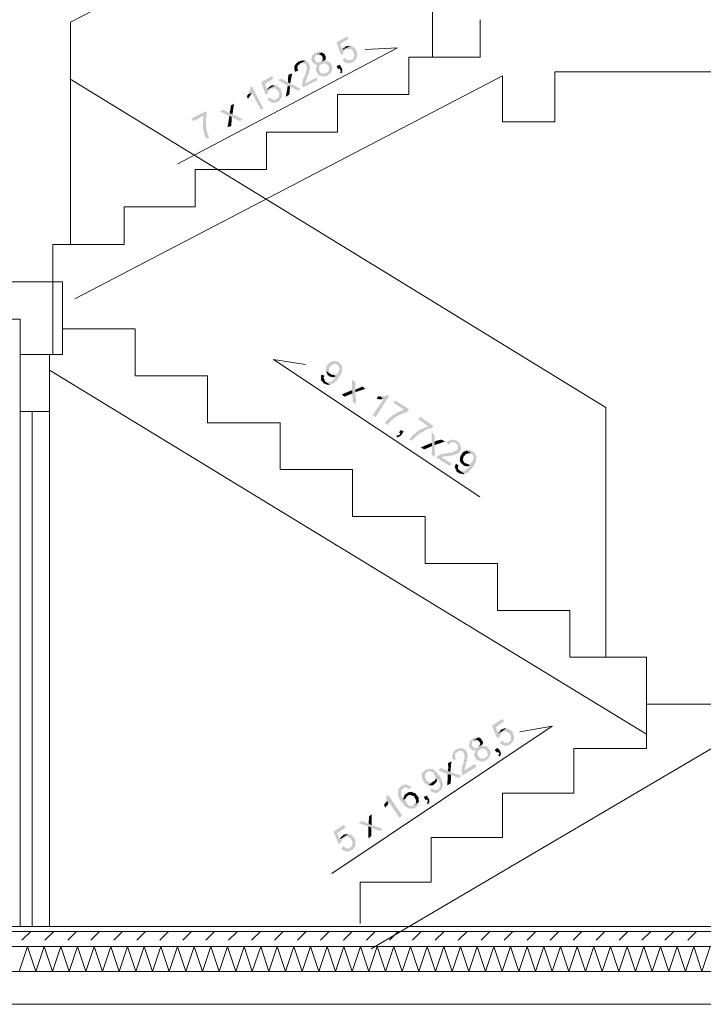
# Model space of a CAD drawing. Header units: millimetres. Extents: x 204754 to 499005, y -178579 to -103222.
# Tile 171 of 178: x 397102 to 399839, y -138877 to -134937. Entities that reach past the tile are written whole.
import ezdxf

# ---------------------------------------------------------------- set-up
doc = ezdxf.new("R2010")
doc.units = ezdxf.units.MM
doc.header["$MEASUREMENT"] = 0
doc.layers.get('0').update_dxf_attribs({"color": 252, "lineweight": 5})
for name, color, linetype, lineweight in [('Nowe_220-A Ściany', 252, 'Continuous', 5), ('Nowe_220-A Ściany_Nr_pióra__1', 252, 'Continuous', 5), ('Nowe_220-A Ściany_Nr_pióra__141', 252, 'Continuous', 5), ('Nowe_220-A Ściany_Nr_pióra__174', 252, 'Continuous', 5), ('Nowe_820-G Rysunki Obrazki_Nr_pióra__1', 252, 'Continuous', 5), ('Nowe_820-G Rysunki Obrazki_Nr_pióra__3', 252, 'Continuous', 5), ('Nowe_Nowe_220(1)-A Ściany zewnętrzne_Nr_pióra__3', 252, 'Continuous', 5)]:
    doc.layers.add(name, color=color, linetype=linetype, lineweight=lineweight)

# ---------------------------------------------------------------- blocks, each defined once
blk = doc.blocks.new('podkład 20251118')
at = {"layer": 'Nowe_820-G Rysunki Obrazki_Nr_pióra__1', "linetype": 'Continuous', "lineweight": 5}
for points in [[(398414.4, -135003), (398370.9, -135027.1), (398387, -135076.7), (398397.6, -135072.4), (398396.8, -135068), (398404, -135057.5), (398408.4, -135056.7), (398430.6, -135041.1), (398426.2, -135041.9), (398392.6, -135057.4), (398385.8, -135033.5), (398418.7, -135013.6)], [(398405.9, -135043.4), (398402.4, -135048.7), (398397.9, -135049.5), (398392.6, -135057.4), (398426.2, -135041.9), (398423.6, -135040.1), (398421.8, -135042.7), (398419.2, -135041), (398414.8, -135041.8), (398410.4, -135042.6), (398408.6, -135045.2)], [(398410.2, -135054.1), (398408.4, -135056.7), (398412.9, -135053.6)], [(398431.7, -135095.7), (398429.9, -135098.4), (398453, -135087.2), (398452.1, -135082.8), (398453.9, -135080.2), (398453.1, -135075.7), (398452.3, -135071.3), (398454.1, -135068.7), (398451.5, -135066.9), (398450.6, -135062.5), (398449.8, -135058.1), (398444.6, -135054.5), (398443.7, -135050.1), (398433.3, -135042.9), (398430.6, -135041.1), (398412.9, -135053.6), (398414.6, -135053.2), (398417.2, -135055), (398419, -135052.4), (398421.7, -135054.2), (398426.1, -135053.4), (398436.6, -135060.6), (398434.8, -135063.2), (398437.4, -135065), (398438.2, -135069.4), (398440.8, -135071.2), (398441.7, -135075.6), (398442.5, -135080), (398438.9, -135085.3), (398439.7, -135089.7), (398436.1, -135094.9)], [(398302.3, -135161), (398306.7, -135160.2), (398309.3, -135162), (398324.6, -135152.3), (398323.5, -135152.5), (398319.1, -135153.3), (398316.5, -135151.5), (398312.1, -135152.4), (398304.2, -135147), (398303.4, -135142.6), (398300.8, -135140.8), (398299.9, -135136.4), (398301.7, -135133.7), (398299.1, -135131.9), (398300.9, -135129.3), (398300.1, -135124.9), (398305.5, -135117), (398309.9, -135116.2), (398311.7, -135113.6), (398332.9, -135105.1), (398327.7, -135101.5), (398323.3, -135102.3), (398326.9, -135097), (398305.6, -135105.6), (398301.2, -135106.4), (398299.4, -135109), (398296.8, -135107.2), (398292.4, -135108.1), (398287.1, -135104.5), (398286.3, -135100.1), (398283.7, -135098.3), (398282.9, -135093.8), (398282, -135089.4), (398291, -135076.3), (398312.3, -135067.8), (398309.6, -135066), (398305.2, -135066.8), (398300, -135063.2), (398298.2, -135065.9), (398293.8, -135066.7), (398289.4, -135067.5), (398287.6, -135070.1), (398284.9, -135068.3), (398279.6, -135076.2), (398275.1, -135077), (398271.5, -135082.3), (398272.4, -135086.7), (398268.8, -135091.9), (398271.4, -135093.7), (398269.6, -135096.3), (398270.4, -135100.7), (398273.1, -135102.5), (398273.9, -135107), (398289.6, -135117.7), (398294, -135116.9), (398288.6, -135124.8), (398289.5, -135129.2), (398285.9, -135134.4), (398288.5, -135136.2), (398286.7, -135138.8), (398289.3, -135140.6), (398290.1, -135145), (398292.8, -135146.8), (398291, -135149.5), (398296.2, -135153), (398297, -135157.5)], [(398315.4, -135096.9), (398310.9, -135103.5), (398326.9, -135097), (398326, -135092.6), (398327.8, -135090), (398327, -135085.6), (398326.2, -135081.2), (398323.6, -135079.4), (398325.4, -135076.8), (398314.9, -135069.6), (398312.3, -135067.8), (398291, -135076.3), (398293.6, -135078.1), (398295.4, -135075.5), (398299.8, -135074.7), (398305.1, -135078.3), (398309.5, -135077.4), (398310.3, -135081.9), (398315.6, -135085.5), (398313.8, -135088.1), (398316.4, -135089.9), (398314.6, -135092.5)], [(398405.4, -135089.2), (398392.9, -135096.1), (398398.2, -135099.7), (398396.4, -135102.3), (398406.9, -135109.5), (398411.3, -135108.7), (398416.5, -135112.3), (398418.3, -135109.7), (398420.9, -135111.5), (398425.4, -135110.6), (398427.2, -135108), (398429.8, -135109.8), (398431.6, -135107.2), (398436, -135106.4), (398437.8, -135103.7), (398442.2, -135102.9), (398453, -135087.2), (398429.9, -135098.4), (398427.3, -135096.6), (398425.5, -135099.2), (398421.1, -135100), (398418.5, -135098.2), (398414.1, -135099), (398406.2, -135093.6)], [(398218.4, -135103.6), (398214.8, -135108.8), (398212.2, -135107.1), (398201.4, -135122.8), (398202.3, -135127.2), (398200.5, -135129.8), (398201.3, -135134.2), (398203.9, -135136), (398202.1, -135138.6), (398202.9, -135143.1), (398205.6, -135144.8), (398216.2, -135140.6), (398215.4, -135136.2), (398214.5, -135131.7), (398211.9, -135130), (398215.5, -135124.7), (398214.7, -135120.3), (398216.5, -135117.7), (398220.9, -135116.9), (398224.5, -135111.6), (398247.5, -135100.5), (398243.1, -135101.3), (398240.5, -135099.5), (398236.1, -135100.3), (398233.5, -135098.5), (398231.7, -135101.1), (398227.2, -135102), (398224.6, -135100.2), (398222.8, -135102.8)], [(398247.5, -135100.5), (398224.5, -135111.6), (398228.9, -135110.8), (398231.5, -135112.6), (398233.3, -135110), (398235.9, -135111.8), (398240.3, -135110.9), (398248.2, -135116.3), (398249, -135120.7), (398249.9, -135125.1), (398252.5, -135126.9), (398250.7, -135129.6), (398251.5, -135134), (398249.7, -135136.6), (398250.5, -135141), (398246.9, -135146.3), (398247.8, -135150.7), (398242.4, -135158.5), (398243.2, -135162.9), (398236, -135173.4), (398236.9, -135177.8), (398233.3, -135183.1), (398235.9, -135184.9), (398232.3, -135190.1), (398233.1, -135194.5), (398233.9, -135198.9), (398232.2, -135201.6), (398234.8, -135203.4), (398235.6, -135207.8), (398294.1, -135178.6), (398289.8, -135167.9), (398246.4, -135192.1), (398245.5, -135187.6), (398247.3, -135185), (398246.5, -135180.6), (398251.9, -135172.7), (398251.1, -135168.3), (398258.3, -135157.8), (398257.4, -135153.4), (398261, -135148.2), (398260.2, -135143.8), (398262, -135141.2), (398261.2, -135136.7), (398264.8, -135131.5), (398263.9, -135127.1), (398265.7, -135124.5), (398263.1, -135122.7), (398262.3, -135118.3), (398261.5, -135113.8), (398256.2, -135110.3), (398255.4, -135105.8), (398250.1, -135102.2)], [(398310.9, -135103.5), (398305.6, -135105.6), (398310, -135104.8)], [(398332.9, -135105.1), (398311.7, -135113.6), (398316.1, -135112.8), (398320.5, -135111.9), (398324.9, -135111.1), (398338, -135120.1), (398338.8, -135124.5), (398339.7, -135128.9), (398342.3, -135130.7), (398340.5, -135133.3), (398341.3, -135137.8), (398334.1, -135148.2), (398329.7, -135149.1), (398309.3, -135162), (398311.9, -135163.8), (398316.3, -135163), (398319, -135164.8), (398320.7, -135162.2), (398323.4, -135164), (398327.8, -135163.1), (398329.6, -135160.5), (398332.2, -135162.3), (398335.8, -135157.1), (398340.2, -135156.2), (398343.8, -135151), (398348.2, -135150.2), (398350, -135147.6), (398349.2, -135143.1), (398354.6, -135135.3), (398351.9, -135133.5), (398353.7, -135130.9), (398352.9, -135126.5), (398352.1, -135122), (398349.5, -135120.2), (398348.6, -135115.8), (398347.8, -135111.4), (398334.7, -135102.4)], [(398383, -135116.3), (398370.6, -135123.1), (398377.5, -135135.6), (398383.7, -135132.1), (398384.5, -135136.5), (398387.1, -135138.3), (398385.3, -135141), (398387.9, -135142.8), (398384.4, -135148), (398389.6, -135151.6), (398393.2, -135146.3), (398392.4, -135141.9), (398394.2, -135139.3), (398393.3, -135134.9), (398392.5, -135130.5), (398389.9, -135128.7)], [(398112.8, -135162.2), (398069.4, -135186.3), (398085.5, -135235.8), (398096.1, -135231.6), (398097.9, -135228.9), (398095.3, -135227.1), (398102.5, -135216.7), (398106.9, -135215.8), (398108.7, -135213.2), (398129.1, -135200.3), (398126.5, -135198.5), (398091, -135216.5), (398084.3, -135192.6), (398117.1, -135172.8)], [(398193.1, -135151.7), (398178.1, -135156.8), (398175.2, -135177.9), (398177.8, -135179.7), (398176, -135182.4), (398176.8, -135186.8), (398184.7, -135192.2)], [(398324.6, -135152.3), (398327.9, -135151.7), (398329.7, -135149.1)], [(398031.3, -135202.6), (398025.1, -135206), (398025.9, -135210.4), (398022.3, -135215.7), (398024.9, -135217.4), (398019.5, -135225.3), (398020.4, -135229.7), (398016.8, -135235), (398031.8, -135229.9), (398067.1, -135296.4), (398077.7, -135292.1)], [(398091, -135216.5), (398123.3, -135200.1), (398122.1, -135199.3), (398117.6, -135200.1), (398115, -135198.3), (398113.2, -135200.9), (398110.6, -135199.1), (398108.8, -135201.8), (398104.4, -135202.6), (398100.8, -135207.8), (398096.4, -135208.7)], [(398135.9, -135252.1), (398153.2, -135243.7), (398150.6, -135241.9), (398152.4, -135239.3), (398151.6, -135234.9), (398153.4, -135232.3), (398150.7, -135230.5), (398152.5, -135227.9), (398149.9, -135226.1), (398149.1, -135221.7), (398150.9, -135219), (398148.3, -135217.2), (398147.4, -135212.8), (398131.7, -135202.1), (398129.1, -135200.3), (398108.7, -135213.2), (398113.1, -135212.4), (398117.5, -135211.6), (398121.9, -135210.7), (398135, -135219.7), (398135.8, -135224.1), (398138.5, -135225.9), (398139.3, -135230.3), (398141.9, -135232.1), (398140.1, -135234.8), (398140.9, -135239.2), (398139.1, -135241.8), (398140, -135246.2)], [(398123.3, -135200.1), (398124.7, -135201.1), (398126.5, -135198.5)], [(398151.5, -135173.2), (398136.4, -135178.3), (398174.9, -135200.8), (398184.6, -135203.6), (398189.8, -135207.2), (398215.2, -135220.7), (398227.6, -135213.8), (398184.7, -135192.2), (398171.6, -135183.2), (398167.2, -135184)], [(398174.9, -135200.8), (398167.3, -135245.7), (398181.5, -135236.2), (398184.6, -135203.6)], [(398016.8, -135235), (398011.4, -135242.8), (398015.7, -135253.4), (398031.8, -135229.9)], [(398103.8, -135248.4), (398091.4, -135255.3), (398112.4, -135269.6), (398116.8, -135268.8), (398121.2, -135268), (398123.8, -135269.8), (398125.6, -135267.2), (398130, -135266.3), (398134.4, -135265.5), (398136.2, -135262.9), (398140.6, -135262.1), (398153.2, -135243.7), (398130.2, -135254.9), (398128.4, -135257.5), (398124, -135258.3), (398121.3, -135256.5), (398119.5, -135259.2), (398106.4, -135250.2)], [(397959.9, -135273), (397947.5, -135279.9), (397944.6, -135301), (397942.8, -135303.6), (397943.6, -135308), (397941.8, -135310.7), (397954.1, -135315.2)], [(398132, -135252.3), (398130.2, -135254.9), (398133.5, -135253.3)], [(398133.5, -135253.3), (398134.6, -135254.1), (398135.9, -135252.1)], [(397846.8, -135303.3), (397788.3, -135332.5), (397796.9, -135342.3), (397838.6, -135320.8), (397836.8, -135323.4), (397839.4, -135325.2), (397835.8, -135330.5), (397836.7, -135334.9), (397834.9, -135337.5), (397837.5, -135339.3), (397835.7, -135341.9), (397836.5, -135346.3), (397834.7, -135348.9), (397837.4, -135350.7), (397833.8, -135356), (397836.4, -135357.8), (397834.6, -135360.4), (397835.4, -135364.8), (397838, -135366.6), (397836.2, -135369.2), (397837.1, -135373.6), (397837.9, -135378.1), (397836.1, -135380.7), (397838.7, -135382.5), (397839.5, -135386.9), (397840.4, -135391.3), (397843, -135393.1), (397841.2, -135395.7), (397842, -135400.1), (397844.6, -135401.9), (397842.8, -135404.6), (397848.1, -135408.1), (397846.3, -135410.8), (397848.9, -135412.6), (397859.5, -135408.3), (397858.7, -135403.9), (397856.1, -135402.1), (397857.9, -135399.5), (397855.3, -135397.7), (397854.4, -135393.2), (397851.8, -135391.5), (397853.6, -135388.8), (397851, -135387), (397852.8, -135384.4), (397852, -135380), (397849.3, -135378.2), (397848.5, -135373.8), (397850.3, -135371.2), (397847.7, -135369.4), (397849.5, -135366.8), (397848.7, -135362.3), (397847.8, -135357.9), (397847, -135353.5), (397848.8, -135350.9), (397846.2, -135349.1), (397848, -135346.5), (397847.2, -135342.1), (397846.3, -135337.6), (397848.1, -135335), (397847.3, -135330.6), (397850.9, -135325.4), (397848.3, -135323.6), (397850.1, -135321), (397849.2, -135316.5), (397852.8, -135311.3)], [(397916.4, -135297.1), (397904, -135304), (397941.7, -135322.1), (397951.3, -135324.9), (397959.2, -135330.3), (397981.9, -135342), (397994.4, -135335.1), (397954.1, -135315.2), (397941.8, -135310.7), (397934, -135305.3)], [(397941.7, -135322.1), (397934.1, -135366.9), (397949.1, -135361.8), (397951.3, -135324.9)], [(398378.9, -136307.5), (398374.7, -136305.7), (398370.6, -136304), (398367.6, -136305.3), (398366.4, -136302.3), (398363.5, -136303.6), (398359.3, -136301.9), (398353.5, -136304.3), (398372.5, -136317), (398376.7, -136318.7), (398382.8, -136333.3), (398381.1, -136337.5), (398382.4, -136340.4), (398379.4, -136341.7), (398380.7, -136344.6), (398377.7, -136345.8), (398376, -136350), (398373.1, -136351.2), (398374.3, -136354.1), (398362.6, -136359), (398358.4, -136357.3), (398368, -136363.7), (398366.3, -136367.8), (398363.4, -136369), (398361.7, -136373.2), (398358.7, -136374.4), (398359.9, -136377.4), (398351.2, -136381), (398352.4, -136384), (398343.6, -136387.6), (398339.4, -136385.9), (398333.6, -136388.4), (398332.4, -136385.5), (398329.4, -136386.7), (398325.3, -136385), (398344.3, -136397.7), (398361.9, -136390.3), (398363.6, -136386.1), (398369.5, -136383.7), (398371.2, -136379.5), (398374.1, -136378.3), (398375.8, -136374.2), (398377.5, -136370), (398380.5, -136368.8), (398379.2, -136365.8), (398382.2, -136364.6), (398383.9, -136360.5), (398386.8, -136359.2), (398388.5, -136355.1), (398387.3, -136352.1), (398390.2, -136350.9), (398389, -136348), (398391.9, -136346.8), (398390.7, -136343.8), (398393.6, -136342.6), (398392.4, -136339.7), (398394.1, -136335.5), (398391.6, -136329.7), (398393.3, -136325.5), (398390.9, -136319.6), (398386.7, -136317.9), (398384.3, -136312.1), (398380.1, -136310.4)], [(398353.5, -136304.3), (398341.7, -136309.2), (398340, -136313.4), (398334.2, -136315.8), (398332.5, -136320), (398330.8, -136324.1), (398329.1, -136328.3), (398330.3, -136331.2), (398327.4, -136332.5), (398328.6, -136335.4), (398326.9, -136339.5), (398328.1, -136342.5), (398347.2, -136355.1), (398346, -136352.2), (398341.8, -136350.5), (398339.4, -136344.7), (398341.1, -136340.5), (398339.8, -136337.6), (398341.5, -136333.4), (398340.3, -136330.5), (398343.2, -136329.3), (398345, -136325.1), (398346.7, -136320.9), (398364.2, -136313.6), (398368.4, -136315.3), (398372.5, -136317)], [(398358.4, -136357.3), (398355.5, -136358.6), (398351.4, -136356.9), (398347.2, -136355.1), (398328.1, -136342.5), (398335.5, -136360.1), (398339.6, -136361.8), (398340.9, -136364.7), (398343.8, -136363.5), (398345, -136366.4), (398348, -136365.2), (398352.1, -136366.9), (398356.3, -136368.6), (398368, -136363.7)], [(398322.5, -136362), (398310.1, -136356.9), (398308.4, -136361.1), (398309.6, -136364), (398306.7, -136365.2), (398309.1, -136371.1), (398307.4, -136375.3), (398311.1, -136384), (398315.3, -136385.7), (398317.7, -136391.6), (398321.9, -136393.3), (398326, -136395), (398330.2, -136396.7), (398334.3, -136398.4), (398337.3, -136397.2), (398341.4, -136398.9), (398344.3, -136397.7), (398325.3, -136385), (398317.9, -136367.4), (398320.8, -136366.2)], [(398446.2, -136386), (398432.5, -136378), (398432.6, -136419.3), (398434.6, -136432.2), (398434.1, -136439.3), (398435.1, -136466.4), (398448.8, -136474.4), (398446.3, -136427.3), (398445.5, -136417.3), (398444.3, -136414.3), (398446, -136410.2), (398444.8, -136407.3)], [(398432.6, -136419.3), (398391.6, -136436.4), (398402.3, -136445.7), (398434.6, -136432.2)], [(398485.6, -136414.3), (398474.8, -136405), (398445.5, -136417.3), (398446.3, -136427.3)], [(398580.4, -136443.4), (398575.1, -136438.8), (398563.3, -136443.7), (398559.2, -136442), (398550.4, -136445.7), (398549.2, -136442.7), (398546.2, -136444), (398558.2, -136456.2), (398515.6, -136518.8), (398526.4, -136528.1)], [(398539.2, -136443.5), (398536.2, -136444.7), (398529.9, -136454.3), (398532.8, -136453), (398537, -136454.7), (398541.1, -136456.4), (398544.1, -136455.2), (398548.2, -136456.9), (398555.8, -136453.7), (398546.2, -136444), (398543.3, -136445.2)], [(398555.8, -136453.7), (398558.2, -136456.2), (398557, -136453.2)], [(398660.9, -136495.8), (398604.9, -136460.7), (398598.6, -136470.3), (398640.9, -136497.3), (398605.7, -136512), (398604, -136516.2), (398592.3, -136521.1), (398590.6, -136525.3), (398584.7, -136527.7), (398583, -136531.9), (398577.2, -136534.3), (398575.5, -136538.5), (398569.6, -136540.9), (398570.8, -136543.9), (398567.9, -136545.1), (398566.2, -136549.2), (398563.3, -136550.5), (398574.1, -136559.7), (398575.8, -136555.6), (398578.7, -136554.3), (398577.5, -136551.4), (398583.3, -136549), (398585, -136544.8), (398587.9, -136543.6), (398589.7, -136539.4), (398595.5, -136537), (398597.2, -136532.8), (398608.9, -136527.9), (398607.7, -136525), (398654.6, -136505.3)], [(398757.5, -136562.1), (398704.5, -136525.8), (398698.1, -136535.3), (398737.5, -136563.6), (398699.4, -136579.5), (398697.7, -136583.7), (398688.9, -136587.4), (398687.2, -136591.5), (398678.4, -136595.2), (398676.7, -136599.4), (398673.8, -136600.6), (398672.1, -136604.8), (398669.2, -136606), (398667.5, -136610.1), (398664.5, -136611.4), (398662.8, -136615.5), (398659.9, -136616.7), (398672.4, -136621.9), (398674.1, -136617.7), (398679.9, -136615.2), (398681.6, -136611.1), (398684.6, -136609.9), (398686.3, -136605.7), (398692.1, -136603.3), (398693.8, -136599.1), (398702.6, -136595.4), (398704.3, -136591.3), (398721.9, -136583.9), (398723.6, -136579.7), (398744.1, -136571.2), (398748.3, -136572.9), (398754.1, -136570.4)], [(398639.3, -136584), (398626.9, -136578.9), (398620.5, -136588.5), (398625.9, -136593.1), (398623, -136594.3), (398624.2, -136597.3), (398615.4, -136600.9), (398611.3, -136599.2), (398610.8, -136606.3), (398614.9, -136608), (398626.7, -136603.1), (398628.4, -136599), (398631.3, -136597.7)], [(398762.2, -136598), (398751.5, -136588.7), (398751.6, -136630), (398753.5, -136643), (398753.1, -136650.1), (398751.1, -136678.4), (398764.8, -136686.4), (398762.3, -136639.3), (398763.3, -136625.1), (398762, -136622.2), (398763.7, -136618)], [(398751.6, -136630), (398707.6, -136648.4), (398721.3, -136656.5), (398753.5, -136643)], [(398804.6, -136625), (398790.9, -136617), (398772.1, -136621.4), (398763.3, -136625.1), (398762.3, -136639.3)], [(398868.6, -136646.4), (398848.3, -136630.8), (398849.5, -136633.8), (398853.7, -136635.5), (398858.6, -136647.2), (398855.7, -136648.4), (398856.9, -136651.3), (398855.2, -136655.5), (398852.3, -136656.7), (398853.5, -136659.6), (398827.1, -136670.7), (398823, -136669), (398814.2, -136672.7), (398810, -136671), (398801.2, -136674.6), (398800, -136671.7), (398773.6, -136682.8), (398771.9, -136686.9), (398769, -136688.1), (398825, -136723.2), (398831.3, -136713.7), (398789, -136686.6), (398792, -136685.4), (398796.1, -136687.1), (398804.9, -136683.4), (398809.1, -136685.1), (398817.9, -136681.5), (398822, -136683.2), (398830.8, -136679.5), (398835, -136681.2), (398858.4, -136671.4), (398860.1, -136667.2), (398866, -136664.8), (398864.7, -136661.8), (398866.4, -136657.7), (398869.4, -136656.4), (398868.1, -136653.5), (398869.8, -136649.4)], [(398852.9, -136625.4), (398851.7, -136622.5), (398847.6, -136620.8), (398846.3, -136617.9), (398843.4, -136619.1), (398839.2, -136617.4), (398836.3, -136618.6), (398832.2, -136616.9), (398814.6, -136624.3), (398812.9, -136628.4), (398809.9, -136629.7), (398820.7, -136638.9), (398822.4, -136634.8), (398825.3, -136633.6), (398827, -136629.4), (398830, -136628.2), (398834.1, -136629.9), (398840, -136627.4), (398844.1, -136629.1), (398845.4, -136632.1), (398848.3, -136630.8), (398868.6, -136646.4), (398861.2, -136628.8), (398857.1, -136627.1), (398855.9, -136624.2)], [(398901.9, -136660.1), (398897.7, -136658.3), (398891.8, -136660.8), (398910.9, -136673.5), (398912.2, -136676.4), (398916.3, -136678.1), (398920, -136686.9), (398918.3, -136691), (398919.5, -136694), (398917.8, -136698.1), (398916.1, -136702.3), (398913.2, -136703.5), (398914.4, -136706.4), (398908.5, -136708.9), (398906.8, -136713.1), (398899, -136716.3), (398903.4, -136721.4), (398904.7, -136724.3), (398901.7, -136725.5), (398900, -136729.7), (398894.2, -136732.1), (398892.5, -136736.3), (398886.6, -136738.7), (398884.9, -136742.9), (398879, -136745.4), (398874.9, -136743.7), (398872, -136744.9), (398867.8, -136743.2), (398863.6, -136741.5), (398882.7, -136754.1), (398900.3, -136746.8), (398899.1, -136743.9), (398904.9, -136741.4), (398906.6, -136737.2), (398909.6, -136736), (398911.3, -136731.9), (398914.2, -136730.6), (398915.9, -136726.5), (398918.8, -136725.3), (398917.6, -136722.3), (398920.5, -136721.1), (398922.2, -136716.9), (398925.2, -136715.7), (398923.9, -136712.8), (398925.6, -136708.6), (398928.6, -136707.4), (398927.3, -136704.5), (398930.3, -136703.2), (398927.8, -136697.4), (398930.8, -136696.2), (398929.5, -136693.2), (398931.2, -136689.1), (398922.6, -136668.6), (398919.7, -136669.8), (398918.5, -136666.9), (398914.3, -136665.2), (398913.1, -136662.2), (398910.2, -136663.5), (398908.9, -136660.5), (398904.8, -136658.8)], [(398877.2, -136666.9), (398875.5, -136671.1), (398872.6, -136672.3), (398870.9, -136676.5), (398869.2, -136680.6), (398866.2, -136681.9), (398867.5, -136684.8), (398864.5, -136686), (398865.8, -136688.9), (398864, -136693.1), (398865.3, -136696), (398863.6, -136700.2), (398881.2, -136709.3), (398875.3, -136695.3), (398878.2, -136694.1), (398877, -136691.1), (398878.7, -136687), (398880.4, -136682.8), (398883.3, -136681.6), (398885, -136677.4), (398899.7, -136671.3), (398903.8, -136673), (398906.8, -136671.8), (398910.9, -136673.5), (398891.8, -136660.8)], [(398896.8, -136713.8), (398893.9, -136715), (398889.7, -136713.3), (398885.6, -136711.6), (398863.6, -136700.2), (398868.5, -136711.9), (398872.6, -136713.6), (398873.9, -136716.5), (398878, -136718.2), (398879.2, -136721.2), (398883.4, -136722.9), (398886.3, -136721.6), (398887.6, -136724.6), (398890.5, -136723.3), (398894.6, -136725.1), (398903.4, -136721.4)], [(398885.6, -136711.6), (398881.2, -136709.3), (398881.4, -136709.9)], [(398858, -136719.7), (398848.4, -136713.4), (398846.7, -136717.6), (398845, -136721.7), (398843.3, -136725.9), (398851.9, -136746.4), (398856.1, -136748.1), (398857.3, -136751), (398860.2, -136749.8), (398861.5, -136752.7), (398864.4, -136751.5), (398865.6, -136754.4), (398868.6, -136753.2), (398872.7, -136754.9), (398875.6, -136753.7), (398876.9, -136756.6), (398882.7, -136754.1), (398863.6, -136741.5), (398862.4, -136738.5), (398858.3, -136736.8), (398855.8, -136731), (398857.5, -136726.8), (398856.3, -136723.9), (398859.2, -136722.7)], [(398896.8, -136713.8), (398898.1, -136716.7), (398899, -136716.3)], [(399035, -137735.3), (398992.7, -137762.4), (399013.2, -137812.3), (399025.7, -137807.1), (399022.7, -137805.9), (399028.9, -137791.3), (399031.8, -137792.5), (399033, -137789.5), (399053.3, -137773.9), (399050.4, -137772.7), (399017.6, -137793.5), (399007.4, -137768.5), (399041.3, -137744.8)], [(399030.8, -137778.3), (399026.7, -137780), (399024.2, -137785.9), (399020.1, -137787.6), (399017.6, -137793.5), (399050.4, -137772.7), (399047.4, -137771.5), (399046.2, -137774.4), (399040.3, -137772), (399039.1, -137774.9), (399035, -137776.6), (399032, -137775.4)], [(398915.2, -137816.2), (398912.3, -137815), (398909.9, -137820.8), (398906.9, -137819.6), (398899.6, -137837.2), (398901.3, -137841.3), (398900.1, -137844.3), (398901.8, -137848.4), (398904.7, -137849.6), (398903.5, -137852.6), (398909.4, -137855), (398911.1, -137859.2), (398919.9, -137862.8), (398924, -137861.1), (398928.2, -137859.4), (398920.9, -137877), (398922.6, -137881.2), (398924.3, -137885.3), (398923.1, -137888.2), (398926, -137889.5), (398927.7, -137893.6), (398929.4, -137897.8), (398947, -137905.1), (398966.1, -137892.4), (398963.1, -137891.2), (398961.9, -137894.1), (398959, -137892.9), (398954.8, -137894.6), (398951.9, -137893.4), (398947.7, -137895.1), (398944.8, -137893.9), (398943.1, -137889.7), (398940.2, -137888.5), (398938.5, -137884.3), (398935.5, -137883.1), (398936.7, -137880.2), (398933.8, -137879), (398935, -137876), (398933.3, -137871.9), (398938.2, -137860.2), (398942.4, -137858.4), (398962.6, -137842.8), (398958.5, -137844.5), (398955.6, -137843.3), (398951.4, -137845), (398955.1, -137836.2), (398936, -137848.9), (398931.9, -137850.6), (398930.6, -137853.6), (398916, -137847.4), (398914.3, -137843.3), (398911.3, -137842.1), (398913.8, -137836.2), (398912.1, -137832.1), (398914.5, -137826.2), (398918.7, -137824.5), (398919.9, -137821.6), (398938.9, -137808.8), (398936, -137807.6), (398934.8, -137810.6), (398928.9, -137808.1), (398927.7, -137811), (398924.8, -137809.8), (398920.6, -137811.5), (398916.5, -137813.2)], [(398946.3, -137832.5), (398940.8, -137845.7), (398955.1, -137836.2), (398957.5, -137830.3), (398955.8, -137826.2), (398954.1, -137822), (398951.2, -137820.8), (398952.4, -137817.9), (398946.5, -137815.4), (398947.7, -137812.5), (398941.9, -137810.1), (398938.9, -137808.8), (398919.9, -137821.6), (398922.8, -137822.8), (398924, -137819.8), (398927, -137821.1), (398931.1, -137819.4), (398939.9, -137823), (398941.6, -137827.2), (398944.6, -137828.4), (398943.3, -137831.3)], [(399032.5, -137823.7), (399023, -137830.1), (399025.9, -137831.3), (399024.7, -137834.3), (399048.2, -137844), (399049.4, -137841.1), (399052.3, -137842.3), (399056.5, -137840.6), (399060.6, -137838.9), (399064.8, -137837.2), (399068.9, -137835.5), (399071.4, -137829.6), (399075.5, -137827.9), (399081.6, -137813.2), (399061.3, -137828.9), (399057.2, -137830.6), (399054.3, -137829.4), (399053, -137832.3), (399047.2, -137829.9), (399043, -137831.6), (399041.3, -137827.4), (399035.4, -137825)], [(399053.3, -137773.9), (399033, -137789.5), (399037.2, -137787.8), (399041.3, -137786.1), (399045.5, -137784.4), (399060.1, -137790.5), (399061.8, -137794.7), (399064.8, -137795.9), (399066.5, -137800.1), (399068.2, -137804.2), (399067, -137807.1), (399069.9, -137808.4), (399067.5, -137814.2), (399069.2, -137818.4), (399066.7, -137824.2), (399063.8, -137823), (399061.3, -137828.9), (399081.6, -137813.2), (399079.9, -137809.1), (399081.1, -137806.2), (399079.4, -137802), (399077.7, -137797.9), (399078.9, -137794.9), (399076, -137793.7), (399077.2, -137790.8), (399075.5, -137786.6), (399072.6, -137785.4), (399070.9, -137781.2), (399056.2, -137775.1)], [(398849.8, -137857.7), (398845.6, -137859.4), (398844.4, -137862.4), (398840.2, -137864.1), (398831.7, -137884.6), (398834.6, -137885.8), (398833.4, -137888.7), (398835.1, -137892.9), (398833.9, -137895.8), (398836.8, -137897), (398838.5, -137901.2), (398848.1, -137894.8), (398849.3, -137891.9), (398846.3, -137890.7), (398844.6, -137886.5), (398845.9, -137883.6), (398844.1, -137879.5), (398846.6, -137873.6), (398850.7, -137871.9), (398853.2, -137866), (398875.2, -137854.5), (398866.4, -137850.9), (398865.2, -137853.8), (398862.2, -137852.6), (398858.1, -137854.3), (398853.9, -137856), (398851, -137854.8)], [(398936, -137848.9), (398940.2, -137847.2), (398940.8, -137845.7)], [(398949.9, -137906.3), (398954.1, -137904.6), (398957, -137905.8), (398961.2, -137904.1), (398964.1, -137905.4), (398965.3, -137902.4), (398969.5, -137900.7), (398970.7, -137897.8), (398973.6, -137899), (398976.1, -137893.1), (398979, -137894.4), (398988.8, -137870.9), (398985.9, -137869.7), (398987.1, -137866.7), (398985.4, -137862.6), (398983.7, -137858.4), (398980.7, -137857.2), (398981.9, -137854.3), (398976.1, -137851.8), (398977.3, -137848.9), (398965.6, -137844), (398962.6, -137842.8), (398948.2, -137854), (398950.7, -137855), (398954.8, -137853.3), (398969.5, -137859.4), (398971.2, -137863.6), (398974.1, -137864.8), (398972.9, -137867.7), (398974.6, -137871.9), (398976.3, -137876), (398971.4, -137887.8), (398967.3, -137889.5), (398966.1, -137892.4), (398947, -137905.1)], [(399014.4, -137850.6), (399003.7, -137859.9), (399013, -137870.7), (399018.3, -137866), (399017.1, -137868.9), (399020.1, -137870.2), (399021.8, -137874.3), (399018.1, -137883.1), (399024, -137885.6), (399028.9, -137873.8), (399027.1, -137869.7), (399025.4, -137865.5), (399023.7, -137861.4)], [(398875.2, -137854.5), (398853.2, -137866), (398856.1, -137867.2), (398857.3, -137864.3), (398860.3, -137865.5), (398864.4, -137863.8), (398868.6, -137862.1), (398877.4, -137865.8), (398876.2, -137868.7), (398879.1, -137869.9), (398880.8, -137874.1), (398882.5, -137878.2), (398881.3, -137881.2), (398884.2, -137882.4), (398881.8, -137888.2), (398883.5, -137892.4), (398878.6, -137904.1), (398879.1, -137911.2), (398871.8, -137928.8), (398873.5, -137933), (398869.8, -137941.8), (398871.5, -137945.9), (398870.3, -137948.8), (398873.2, -137950.1), (398872, -137953), (398873.7, -137957.1), (398875.4, -137961.3), (398931.4, -137926.1), (398922.1, -137915.4), (398884, -137940.8), (398882.3, -137936.6), (398888.4, -137922), (398886.7, -137917.8), (398894, -137900.2), (398892.3, -137896.1), (398895.9, -137887.3), (398894.2, -137883.1), (398896.7, -137877.3), (398893.7, -137876), (398895, -137873.1), (398892, -137871.9), (398893.3, -137868.9), (398891.5, -137864.8), (398888.6, -137863.6), (398889.8, -137860.6), (398878.1, -137855.8), (398879.3, -137852.8)], [(398942.4, -137858.4), (398946.5, -137856.7), (398947.4, -137854.5)], [(398947.7, -137853.8), (398947.4, -137854.5), (398948.2, -137854)], [(398830.2, -137904.6), (398816.5, -137912.7), (398818, -137933.9), (398815.6, -137939.8), (398817.3, -137944), (398826.1, -137947.6)], [(398785.8, -138003.1), (398781.2, -138014.1), (398794.6, -138006.7), (398797, -138000.9), (398795.3, -137996.7), (398796.5, -137993.8), (398793.6, -137992.6), (398794.8, -137989.6), (398793.1, -137985.5), (398791.4, -137981.3), (398789.7, -137977.2), (398790.9, -137974.2), (398788, -137973), (398786.2, -137968.9), (398783.3, -137967.7), (398784.5, -137964.7), (398782.8, -137960.6), (398777, -137958.1), (398778.2, -137955.2), (398775.3, -137954), (398773.5, -137949.8), (398767.7, -137947.4), (398768.9, -137944.4), (398760.1, -137940.8), (398758.4, -137936.6), (398755.5, -137935.4), (398751.3, -137937.1), (398742.5, -137933.4), (398741.3, -137936.4), (398738.4, -137935.2), (398734.2, -137936.9), (398730.1, -137938.6), (398727.1, -137937.4), (398725.9, -137940.3), (398721.7, -137942), (398719.3, -137947.9), (398716.4, -137946.6), (398710.3, -137961.3), (398733.5, -137946.9), (398737.6, -137945.2), (398741.8, -137943.5), (398759.4, -137950.8), (398758.1, -137953.7), (398761.1, -137954.9), (398762.8, -137959.1), (398764.5, -137963.3), (398766.2, -137967.4), (398765, -137970.3), (398766.7, -137974.5), (398765.5, -137977.4), (398773.8, -137974), (398776.7, -137975.2), (398775.5, -137978.2), (398778.4, -137979.4), (398780.1, -137983.5), (398781.8, -137987.7), (398783.6, -137991.8), (398785.3, -137996), (398784, -137998.9)], [(398722.2, -137990.4), (398723.9, -137994.5), (398738.6, -138000.6), (398753.1, -137989.5), (398750.6, -137988.4), (398746.4, -137990.1), (398731.8, -137984), (398730.1, -137979.9), (398728.3, -137975.7), (398725.4, -137974.5), (398726.6, -137971.6), (398723.7, -137970.3), (398724.9, -137967.4), (398723.2, -137963.3), (398728.8, -137949.8), (398710.3, -137961.3), (398713.2, -137962.5), (398710.8, -137968.4), (398713.7, -137969.6), (398712.5, -137972.5), (398714.2, -137976.7), (398715.9, -137980.8), (398717.6, -137985), (398720.5, -137986.2)], [(398728.8, -137949.8), (398733.5, -137946.9), (398729.3, -137948.6)], [(398788, -137931.7), (398777.2, -137941), (398815.3, -137956.9), (398828.3, -137958.9), (398857.6, -137971.1), (398871.3, -137963), (398826.1, -137947.6), (398808.5, -137940.3)], [(398815.3, -137956.9), (398814.1, -138001.1), (398827.8, -137993.1), (398828.3, -137958.9)], [(398630.6, -138003.8), (398626.5, -138005.5), (398624, -138011.4), (398619.9, -138013.1), (398616.2, -138021.9), (398617.9, -138026), (398637, -138013.3), (398638.2, -138010.4), (398642.3, -138008.7), (398645.3, -138009.9), (398649.4, -138008.2), (398652.4, -138009.4), (398654.1, -138013.6), (398659.9, -138016), (398669.5, -138009.7), (398667.8, -138005.5), (398647.2, -137997), (398643.1, -137998.7), (398638.9, -138000.4), (398636, -137999.2), (398634.8, -138002.1)], [(398765.5, -137977.4), (398763, -137983.3), (398758.9, -137985), (398738.6, -138000.6), (398741.5, -138001.9), (398745.7, -138000.1), (398751.6, -138002.6), (398752.8, -137999.7), (398755.7, -138000.9), (398759.9, -137999.2), (398761.1, -137996.2), (398765.2, -137994.5), (398767.7, -137988.7), (398771.8, -137987), (398773.1, -137984), (398771.3, -137979.9), (398773.8, -137974)], [(398753.8, -138013.8), (398744.2, -138020.2), (398745.9, -138024.3), (398766.5, -138032.9), (398767.7, -138030), (398770.6, -138031.2), (398774.8, -138029.5), (398778.9, -138027.8), (398780.1, -138024.8), (398783.1, -138026), (398784.3, -138023.1), (398788.4, -138021.4), (398794.6, -138006.7), (398776.7, -138016.5), (398775.5, -138019.4), (398772.6, -138018.2), (398768.4, -138019.9), (398764.3, -138021.6), (398758.4, -138019.2), (398756.7, -138015)], [(398753.5, -137989.6), (398753.8, -137988.9), (398753.1, -137989.5)], [(398754.7, -137986.7), (398753.8, -137988.9), (398758.9, -137985)], [(398577.6, -138040.2), (398569.3, -138043.6), (398571, -138047.8), (398569.8, -138050.7), (398571.5, -138054.9), (398564.2, -138072.5), (398577.8, -138064.4), (398622.3, -138131.1), (398633.1, -138121.8)], [(398653.6, -138089.1), (398652.4, -138092), (398658.2, -138094.5), (398662.4, -138092.7), (398668.2, -138095.2), (398672.4, -138093.5), (398675.3, -138094.7), (398679.5, -138093), (398683.6, -138091.3), (398687.8, -138089.6), (398689, -138086.6), (398693.2, -138084.9), (398700.5, -138067.3), (398681.4, -138080), (398680.2, -138083), (398677.3, -138081.7), (398673.1, -138083.5), (398670.2, -138082.2), (398666, -138083.9), (398657.2, -138080.3), (398655.5, -138076.1), (398652.6, -138074.9), (398650.9, -138070.8), (398648, -138069.5), (398649.2, -138066.6), (398647.5, -138062.4), (398645.8, -138058.3), (398648.2, -138052.4), (398638.7, -138058.8), (398637, -138054.6), (398635.3, -138050.5), (398633.5, -138046.3), (398630.6, -138045.1), (398631.8, -138042.2), (398628.9, -138040.9), (398630.1, -138038), (398627.2, -138036.8), (398629.6, -138030.9), (398627.9, -138026.8), (398632.2, -138016.5), (398617.9, -138026), (398615.5, -138031.9), (398618.4, -138033.1), (398616, -138039), (398618.9, -138040.2), (398617.7, -138043.1), (398619.4, -138047.3), (398621.1, -138051.5), (398624, -138052.7), (398622.8, -138055.6), (398624.5, -138059.8), (398627.4, -138061), (398629.1, -138065.1), (398630.9, -138069.3), (398633.8, -138070.5), (398635.5, -138074.7), (398638.4, -138075.9), (398640.1, -138080), (398643.1, -138081.3), (398641.9, -138084.2)], [(398632.2, -138016.5), (398637, -138013.3), (398632.8, -138015)], [(398652.6, -138033.6), (398648.4, -138035.3), (398644.3, -138037), (398637, -138054.6), (398638.7, -138058.8), (398648.2, -138052.4), (398650.6, -138046.6), (398654.8, -138044.9), (398656, -138041.9), (398675.1, -138029.2), (398669.2, -138026.8), (398665.1, -138028.5), (398662.1, -138027.3), (398658, -138029), (398653.8, -138030.7)], [(398686.2, -138076.9), (398700.5, -138067.3), (398698.8, -138063.2), (398700, -138060.2), (398698.3, -138056.1), (398699.5, -138053.2), (398697.8, -138049), (398696.1, -138044.9), (398693.2, -138043.6), (398691.4, -138039.5), (398688.5, -138038.3), (398689.7, -138035.3), (398675.1, -138029.2), (398656, -138041.9), (398660.2, -138040.2), (398663.1, -138041.4), (398664.3, -138038.5), (398681.9, -138045.8), (398680.7, -138048.8), (398683.6, -138050), (398685.3, -138054.1), (398687.1, -138058.3), (398690, -138059.5), (398687.5, -138065.4), (398689.3, -138069.5)], [(398731.5, -138042.4), (398719.1, -138047.5), (398727.1, -138061.2), (398732.5, -138056.6), (398734.2, -138060.7), (398735.9, -138064.9), (398732.3, -138073.7), (398738.1, -138076.1), (398743, -138064.4), (398741.3, -138060.2), (398742.5, -138057.3), (398739.6, -138056.1), (398737.9, -138051.9)], [(398776.7, -138016.5), (398780.9, -138014.8), (398781.2, -138014.1)], [(398564.2, -138072.5), (398560.5, -138081.3), (398566.8, -138090.8), (398570.5, -138082), (398573.4, -138083.2), (398578.3, -138071.5), (398576.6, -138067.3), (398577.8, -138064.4)], [(398682.7, -138077.1), (398681.4, -138080), (398684.6, -138077.9)], [(398684.6, -138077.9), (398685.6, -138078.3), (398686.2, -138076.9)], [(398511.6, -138116), (398500.9, -138125.2), (398499.4, -138145.3), (398498.2, -138148.2), (398499.9, -138152.4), (398498.7, -138155.3), (398510.4, -138160.2)], [(398400.7, -138159.2), (398358.4, -138186.3), (398379, -138236.2), (398388.5, -138229.8), (398394.6, -138215.1), (398398.8, -138213.4), (398400, -138210.5), (398420.3, -138194.9), (398416.1, -138196.6), (398383.4, -138217.3), (398373.1, -138192.4), (398407.1, -138168.7)], [(398472.3, -138144.3), (398458.6, -138152.4), (398497.9, -138165.3), (398541.9, -138183.6), (398555.6, -138175.6), (398510.4, -138160.2), (398489.9, -138151.6)], [(398497.9, -138165.3), (398498.4, -138213.7), (398509.2, -138204.4), (398509.7, -138170.2)], [(398396.6, -138202.2), (398392.4, -138203.9), (398391.2, -138206.8), (398387, -138208.5), (398383.4, -138217.3), (398416.1, -138196.6), (398413.2, -138195.4), (398409, -138197.1), (398406.1, -138195.8), (398404.9, -138198.8), (398401.9, -138197.6), (398397.8, -138199.3)], [(398435.6, -138232.2), (398428.8, -138248.7), (398447.4, -138237.1), (398445.7, -138233), (398446.9, -138230), (398445.2, -138225.9), (398446.4, -138223), (398443.5, -138221.7), (398444.7, -138218.8), (398443, -138214.7), (398440, -138213.4), (398441.3, -138210.5), (398438.3, -138209.3), (398436.6, -138205.1), (398430.8, -138202.7), (398429.1, -138198.5), (398423.2, -138196.1), (398420.3, -138194.9), (398400, -138210.5), (398402.9, -138211.7), (398404.1, -138208.8), (398408.3, -138207.1), (398414.1, -138209.5), (398415.4, -138206.6), (398421.2, -138209), (398422.9, -138213.2), (398428.8, -138215.6), (398430.5, -138219.8), (398433.4, -138221), (398432.2, -138223.9), (398433.9, -138228.1)], [(398399.5, -138244.7), (398388.7, -138254), (398391.7, -138255.2), (398393.4, -138259.4), (398411, -138266.7), (398415.1, -138265), (398418.1, -138266.2), (398422.2, -138264.5), (398423.4, -138261.6), (398426.4, -138262.8), (398430.5, -138261.1), (398431.7, -138258.1), (398434.7, -138259.4), (398437.1, -138253.5), (398441.3, -138251.8), (398447.4, -138237.1), (398424.2, -138251.5), (398420, -138253.3), (398415.9, -138255), (398401.2, -138248.9)], [(398428.8, -138248.7), (398424.2, -138251.5), (398428.3, -138249.8)]]:
    blk.add_hatch(color=252, dxfattribs=at).paths.add_polyline_path(points)
at = {"layer": 'Nowe_220-A Ściany', "color": 252, "linetype": 'Continuous', "lineweight": 5}
for p, q in [((397111.2, -138621.2), (397146.2, -138586.2)), ((397203.1, -138621.2), (397238.1, -138586.2)), ((397295, -138621.2), (397330, -138586.2)), ((397386.9, -138621.2), (397421.9, -138586.2)), ((397478.9, -138621.2), (397513.8, -138586.2)), ((397570.8, -138621.2), (397605.8, -138586.2)), ((397662.7, -138621.2), (397697.7, -138586.2)), ((397754.6, -138621.2), (397789.6, -138586.2)), ((397846.6, -138621.2), (397881.5, -138586.2)), ((397938.5, -138621.2), (397973.5, -138586.2)), ((398030.4, -138621.2), (398065.4, -138586.2)), ((398122.3, -138621.2), (398157.3, -138586.2)), ((398214.3, -138621.2), (398249.2, -138586.2)), ((398306.2, -138621.2), (398341.2, -138586.2)), ((398398.1, -138621.2), (398433.1, -138586.2)), ((398490, -138621.2), (398525, -138586.2)), ((398582, -138621.2), (398616.9, -138586.2)), ((398673.9, -138621.2), (398708.9, -138586.2)), ((398765.8, -138621.2), (398800.8, -138586.2)), ((398857.7, -138621.2), (398892.7, -138586.2)), ((398949.6, -138621.2), (398984.6, -138586.2)), ((399041.6, -138621.2), (399076.6, -138586.2)), ((399133.5, -138621.2), (399168.5, -138586.2)), ((399225.4, -138621.2), (399260.4, -138586.2)), ((399317.3, -138621.2), (399352.3, -138586.2)), ((399409.3, -138621.2), (399444.2, -138586.2)), ((399501.2, -138621.2), (399536.2, -138586.2)), ((399593.1, -138621.2), (399628.1, -138586.2)), ((399685, -138621.2), (399720, -138586.2)), ((399777, -138621.2), (399811.9, -138586.2)), ((397178.1, -138646.2), (397180.1, -138644.2)), ((397270, -138646.2), (397272, -138644.2)), ((397361.9, -138646.2), (397364, -138644.2)), ((397453.8, -138646.2), (397455.9, -138644.2)), ((397545.8, -138646.2), (397547.8, -138644.2)), ((397637.7, -138646.2), (397639.7, -138644.2)), ((397729.6, -138646.2), (397731.7, -138644.2)), ((397821.5, -138646.2), (397823.6, -138644.2)), ((397913.5, -138646.2), (397915.5, -138644.2)), ((398005.4, -138646.2), (398007.4, -138644.2)), ((398097.3, -138646.2), (398099.4, -138644.2)), ((398189.2, -138646.2), (398191.3, -138644.2)), ((398281.2, -138646.2), (398283.2, -138644.2)), ((398373.1, -138646.2), (398375.1, -138644.2)), ((398465, -138646.2), (398467, -138644.2)), ((398556.9, -138646.2), (398559, -138644.2)), ((398648.9, -138646.2), (398650.9, -138644.2)), ((398740.8, -138646.2), (398742.8, -138644.2)), ((398832.7, -138646.2), (398834.7, -138644.2)), ((398924.6, -138646.2), (398926.7, -138644.2)), ((399016.6, -138646.2), (399018.6, -138644.2)), ((399108.5, -138646.2), (399110.5, -138644.2)), ((399200.4, -138646.2), (399202.4, -138644.2)), ((399292.3, -138646.2), (399294.4, -138644.2)), ((399384.2, -138646.2), (399386.3, -138644.2)), ((399476.2, -138646.2), (399478.2, -138644.2)), ((399568.1, -138646.2), (399570.1, -138644.2)), ((399660, -138646.2), (399662.1, -138644.2)), ((399751.9, -138646.2), (399754, -138644.2))]:
    blk.add_line(p, q, dxfattribs=at)
at = {"layer": 'Nowe_220-A Ściany_Nr_pióra__1', "color": 252, "linetype": 'Continuous', "lineweight": 5}
for p, q in [((401106, -138566.2), (395703.4, -138566.2)), ((401106, -138646.2), (395703.4, -138646.2)), ((395703.4, -138746.2), (401106, -138746.2))]:
    blk.add_line(p, q, dxfattribs=at)
at = {"layer": 'Nowe_220-A Ściany_Nr_pióra__141', "color": 252, "linetype": 'Continuous', "lineweight": 5}
blk.add_line((401106, -138586.2), (395703.4, -138586.2), dxfattribs=at)
at = {"layer": 'Nowe_220-A Ściany_Nr_pióra__174', "color": 252, "linetype": 'Continuous', "lineweight": 5}
for p, q in [((397133.3, -138646.2), (397100, -138746.2)), ((397166.7, -138746.2), (397133.3, -138646.2)), ((397200, -138646.2), (397166.7, -138746.2)), ((397233.3, -138746.2), (397200, -138646.2)), ((397266.7, -138646.2), (397233.3, -138746.2)), ((397300, -138746.2), (397266.7, -138646.2)), ((397333.3, -138646.2), (397300, -138746.2)), ((397366.7, -138746.2), (397333.3, -138646.2)), ((397400, -138646.2), (397366.7, -138746.2)), ((397433.3, -138746.2), (397400, -138646.2)), ((397466.7, -138646.2), (397433.3, -138746.2)), ((397500, -138746.2), (397466.7, -138646.2)), ((397533.3, -138646.2), (397500, -138746.2)), ((397566.7, -138746.2), (397533.3, -138646.2)), ((397600, -138646.2), (397566.7, -138746.2)), ((397633.3, -138746.2), (397600, -138646.2)), ((397666.7, -138646.2), (397633.3, -138746.2)), ((397700, -138746.2), (397666.7, -138646.2)), ((397733.3, -138646.2), (397700, -138746.2)), ((397766.7, -138746.2), (397733.3, -138646.2)), ((397800, -138646.2), (397766.7, -138746.2)), ((397833.3, -138746.2), (397800, -138646.2)), ((397866.7, -138646.2), (397833.3, -138746.2)), ((397900, -138746.2), (397866.7, -138646.2)), ((397933.3, -138646.2), (397900, -138746.2)), ((397966.7, -138746.2), (397933.3, -138646.2)), ((398000, -138646.2), (397966.7, -138746.2)), ((398033.3, -138746.2), (398000, -138646.2)), ((398066.7, -138646.2), (398033.3, -138746.2)), ((398100, -138746.2), (398066.7, -138646.2)), ((398133.3, -138646.2), (398100, -138746.2)), ((398166.7, -138746.2), (398133.3, -138646.2)), ((398200, -138646.2), (398166.7, -138746.2)), ((398233.3, -138746.2), (398200, -138646.2)), ((398266.7, -138646.2), (398233.3, -138746.2)), ((398300, -138746.2), (398266.7, -138646.2)), ((398333.3, -138646.2), (398300, -138746.2)), ((398366.7, -138746.2), (398333.3, -138646.2)), ((398400, -138646.2), (398366.7, -138746.2)), ((398433.3, -138746.2), (398400, -138646.2)), ((398466.7, -138646.2), (398433.3, -138746.2)), ((398500, -138746.2), (398466.7, -138646.2)), ((398533.3, -138646.2), (398500, -138746.2)), ((398566.7, -138746.2), (398533.3, -138646.2)), ((398600, -138646.2), (398566.7, -138746.2)), ((398633.3, -138746.2), (398600, -138646.2)), ((398666.7, -138646.2), (398633.3, -138746.2)), ((398700, -138746.2), (398666.7, -138646.2)), ((398733.3, -138646.2), (398700, -138746.2)), ((398766.7, -138746.2), (398733.3, -138646.2)), ((398800, -138646.2), (398766.7, -138746.2)), ((398833.3, -138746.2), (398800, -138646.2)), ((398866.7, -138646.2), (398833.3, -138746.2)), ((398900, -138746.2), (398866.7, -138646.2)), ((398933.3, -138646.2), (398900, -138746.2)), ((398966.7, -138746.2), (398933.3, -138646.2)), ((399000, -138646.2), (398966.7, -138746.2)), ((399033.3, -138746.2), (399000, -138646.2)), ((399066.7, -138646.2), (399033.3, -138746.2)), ((399100, -138746.2), (399066.7, -138646.2)), ((399133.3, -138646.2), (399100, -138746.2)), ((399166.7, -138746.2), (399133.3, -138646.2)), ((399200, -138646.2), (399166.7, -138746.2)), ((399233.3, -138746.2), (399200, -138646.2)), ((399266.7, -138646.2), (399233.3, -138746.2)), ((399300, -138746.2), (399266.7, -138646.2)), ((399333.3, -138646.2), (399300, -138746.2)), ((399366.7, -138746.2), (399333.3, -138646.2)), ((399400, -138646.2), (399366.7, -138746.2)), ((399433.3, -138746.2), (399400, -138646.2)), ((399466.7, -138646.2), (399433.3, -138746.2)), ((399500, -138746.2), (399466.7, -138646.2)), ((399533.3, -138646.2), (399500, -138746.2)), ((399566.7, -138746.2), (399533.3, -138646.2)), ((399600, -138646.2), (399566.7, -138746.2)), ((399633.3, -138746.2), (399600, -138646.2)), ((399666.7, -138646.2), (399633.3, -138746.2)), ((399700, -138746.2), (399666.7, -138646.2)), ((399733.3, -138646.2), (399700, -138746.2)), ((399766.7, -138746.2), (399733.3, -138646.2)), ((399800, -138646.2), (399766.7, -138746.2)), ((399833.3, -138746.2), (399800, -138646.2)), ((399866.7, -138646.2), (399833.3, -138746.2))]:
    blk.add_line(p, q, dxfattribs=at)
at = {"layer": 'Nowe_820-G Rysunki Obrazki_Nr_pióra__3', "color": 252, "linetype": 'Continuous', "lineweight": 5}
for p, q in [((398754.3, -134194.2), (397305.9, -134946.9)), ((398754.3, -134194.2), (398754.3, -135086.2)), ((397305.9, -134946.9), (397305.9, -135836.2)), ((398944.7, -135086.2), (398944.7, -134937)), ((397735, -135513), (398614.8, -135049.3)), ((398614.8, -135049.3), (398484.6, -135055.7)), ((398659.7, -135086.2), (398659.7, -135236.2)), ((397323.3, -136053.9), (399035.2, -135161.4)), ((399035.2, -135161.4), (399035.2, -135345.6)), ((399244.8, -135345.6), (399244.8, -135145.5)), ((399244.8, -135145.5), (399962.6, -135145.5)), ((397303.1, -135173.8), (399448.6, -136488.5)), ((398374.7, -135236.2), (398374.7, -135386.2)), ((399035.2, -135345.6), (399244.8, -135345.6)), ((398089.7, -135386.2), (398089.7, -135536.2)), ((397804.7, -135536.2), (397804.7, -135686.2)), ((397519.7, -135686.2), (397519.7, -135836.2)), ((397234.7, -135836.2), (397234.7, -135986.2)), ((397273.8, -135986.2), (395703.4, -135986.2)), ((397234.7, -135987.2), (397234.7, -136276.2)), ((397273.8, -135986.2), (397273.8, -136276.2)), ((397104.1, -136135.5), (395960.7, -136135.5)), ((397104.1, -136135.5), (397104.1, -136345.1)), ((397563.8, -136174), (397273.8, -136174)), ((397563.8, -136174), (397563.8, -136361.8)), ((397104.1, -136504.9), (397104.1, -136276.2)), ((397104.1, -136276.2), (397234.7, -136276.2)), ((397221.6, -136276.2), (397221.6, -136504.9)), ((397273.8, -136276.2), (397234.7, -136276.2)), ((398944.4, -136846.8), (398118.6, -136297.3)), ((398118.6, -136297.3), (398245.6, -136316.4)), ((399611.3, -137796.1), (397221.6, -136338.7)), ((397853.8, -136361.8), (397563.8, -136361.8)), ((397853.8, -136361.8), (397853.8, -136549.6)), ((397221.6, -136504.9), (397104.1, -136504.9)), ((397104.1, -136504.9), (397104.1, -138566.2)), ((397151.8, -136504.9), (397151.8, -138566.2)), ((397221.6, -136504.9), (397221.6, -138566.2)), ((399448.6, -136488.5), (399448.6, -137488.5)), ((398144.7, -136549.6), (397853.8, -136549.6)), ((398144.7, -136549.6), (398144.7, -136737.3)), ((398434.7, -136737.3), (398144.7, -136737.3)), ((398434.7, -136737.3), (398434.7, -136925.1)), ((398724.7, -136925.1), (398434.7, -136925.1)), ((398724.7, -136925.1), (398724.7, -137112.9)), ((399014.7, -137112.9), (398724.7, -137112.9)), ((399014.7, -137112.9), (399014.7, -137300.7)), ((399304.7, -137300.7), (399014.7, -137300.7)), ((399304.7, -137300.7), (399304.7, -137488.5)), ((399611.3, -137488.5), (399304.7, -137488.5)), ((399611.3, -137488.5), (399611.3, -137676.2)), ((399611.3, -137676.2), (399611.3, -137854.2)), ((399611.3, -137676.2), (401575.4, -137676.2)), ((398351, -138353.3), (399234.1, -137764.5)), ((399234.1, -137764.5), (399103.9, -137786.7)), ((399966.7, -137796.9), (398509.4, -138655.3)), ((399611.3, -137854.2), (399319.7, -137854.2)), ((399319.7, -137854.2), (399319.7, -138032.2)), ((399319.7, -138032.2), (399034.7, -138032.2)), ((399034.7, -138032.2), (399034.7, -138210.2)), ((399034.7, -138210.2), (398749.7, -138210.2)), ((398749.7, -138210.2), (398749.7, -138388.2)), ((398749.7, -138388.2), (398464.7, -138388.2)), ((398464.7, -138388.2), (398464.7, -138553.5)), ((395703.4, -138566.2), (400559.7, -138566.2)), ((398258.7, -138566.2), (397972.8, -138566.2)), ((394267.8, -138877.5), (412241.6, -138877.5))]:
    blk.add_line(p, q, dxfattribs=at)
at = {"layer": 'Nowe_Nowe_220(1)-A Ściany zewnętrzne_Nr_pióra__3', "color": 252, "linetype": 'Continuous', "lineweight": 5}
for p, q in [((398659.7, -135086.2), (398944.7, -135086.2)), ((398374.7, -135236.2), (398659.7, -135236.2)), ((398089.7, -135386.2), (398374.7, -135386.2)), ((397804.7, -135536.2), (398089.7, -135536.2)), ((397519.7, -135686.2), (397804.7, -135686.2)), ((397234.7, -135836.2), (397519.7, -135836.2))]:
    blk.add_line(p, q, dxfattribs=at)

msp = doc.modelspace()

# ---------------------------------------------------------------- block references
msp.add_blockref('podkład 20251118', (0, 0))

doc.saveas('drawing.dxf')
